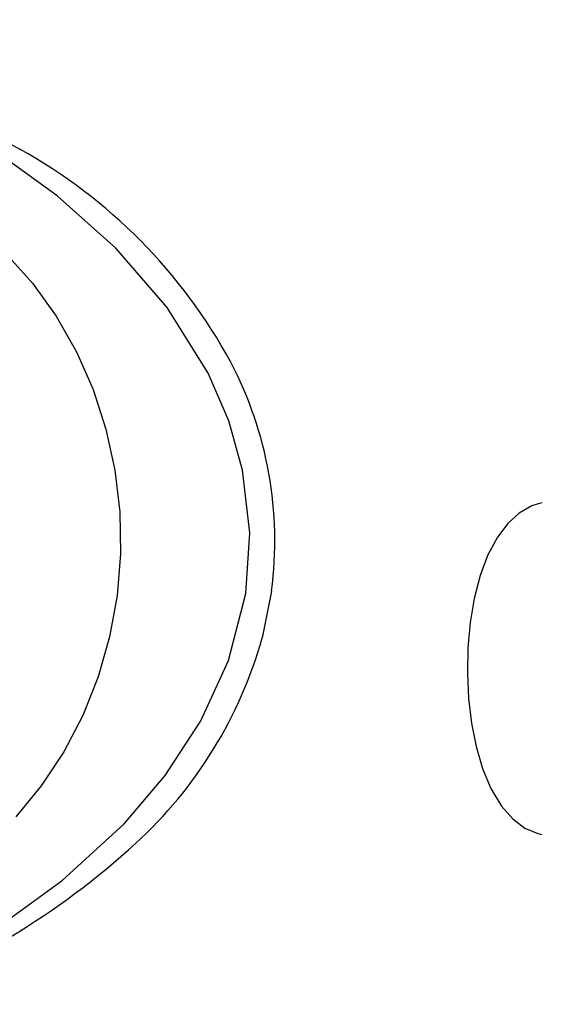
# Model space of a CAD drawing. Header units: millimetres. Extents: x 2845.84 to 2846.96, y 2905.71 to 2908.01.
# Tile 21 of 33: x 2846.6811 to 2846.7217, y 2906.4382 to 2906.5149. Entities that reach past the tile are written whole.
import ezdxf

# ---------------------------------------------------------------- set-up
doc = ezdxf.new("R2010")
doc.units = ezdxf.units.MM
doc.layers.add('SANINDUSA', color=3, linetype='Continuous')

msp = doc.modelspace()

# ---------------------------------------------------------------- linework, layer by layer
at = {"layer": 'SANINDUSA', "linetype": 'Continuous'}
msp.add_line((2846.700659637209, 2906.470380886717), (2846.699933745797, 2906.466741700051), dxfattribs=at)
at = {"layer": 'SANINDUSA', "linetype": 'Continuous', "flags": 128}
for points in [[(2846.65491708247, 2906.433809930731), (2846.661716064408, 2906.43583283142), (2846.668401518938, 2906.438393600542), (2846.673895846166, 2906.441013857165), (2846.679220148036, 2906.4441174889), (2846.684385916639, 2906.447845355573), (2846.689190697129, 2906.452257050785), (2846.692391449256, 2906.456021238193), (2846.695168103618, 2906.460276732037), (2846.697310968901, 2906.464973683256), (2846.69865428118, 2906.470200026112), (2846.698970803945, 2906.474920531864), (2846.698414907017, 2906.479801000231), (2846.697337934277, 2906.483638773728), (2846.695736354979, 2906.487348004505), (2846.692548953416, 2906.492458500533), (2846.688558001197, 2906.49707732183), (2846.683996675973, 2906.50114231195), (2846.679441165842, 2906.504410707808), (2846.674619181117, 2906.507269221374), (2846.669531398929, 2906.509776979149), (2846.66428482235, 2906.511924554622), (2846.654947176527, 2906.5148523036)], [(2846.669380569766, 2906.510445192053), (2846.675393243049, 2906.507850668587), (2846.681092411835, 2906.504778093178)], [(2846.679990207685, 2906.496663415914), (2846.682069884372, 2906.494332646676), (2846.683908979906, 2906.491767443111), (2846.685485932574, 2906.488997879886), (2846.686782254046, 2906.486056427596), (2846.687782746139, 2906.482977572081), (2846.688475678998, 2906.479797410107), (2846.688852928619, 2906.476553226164), (2846.688910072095, 2906.473283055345), (2846.68864643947, 2906.470025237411), (2846.688065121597, 2906.466817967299), (2846.687172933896, 2906.463698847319), (2846.685980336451, 2906.4607044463), (2846.684501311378, 2906.457869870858), (2846.682753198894, 2906.455228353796), (2846.680756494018, 2906.452810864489)], [(2846.721726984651, 2906.477241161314), (2846.721408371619, 2906.477170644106), (2846.720916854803, 2906.477001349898), (2846.719933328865, 2906.476447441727), (2846.719043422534, 2906.475644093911), (2846.718233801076, 2906.474570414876), (2846.717500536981, 2906.473189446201), (2846.716903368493, 2906.471594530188), (2846.71643825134, 2906.469808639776), (2846.716121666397, 2906.467938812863), (2846.715939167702, 2906.46597357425), (2846.715895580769, 2906.463996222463), (2846.715986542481, 2906.462022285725), (2846.716213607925, 2906.460100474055), (2846.716573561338, 2906.458276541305), (2846.717077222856, 2906.456561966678), (2846.717719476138, 2906.455024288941), (2846.718544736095, 2906.453648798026), (2846.719424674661, 2906.452646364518), (2846.72037819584, 2906.451937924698), (2846.721389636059, 2906.451507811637), (2846.72169792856, 2906.451441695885)]]:
    msp.add_lwpolyline(points, dxfattribs=at)
at = {"layer": 'SANINDUSA', "linetype": 'Continuous'}
for centre, radius, start, end in [((2846.660719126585, 2906.468235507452), 0.04183815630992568, 28.50845958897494, 60.85938392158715), ((2846.67102975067, 2906.474296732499), 0.02988752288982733, 352.4714955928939, 27.73176575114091), ((2846.667060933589, 2906.475934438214), 0.03413397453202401, 312.4264333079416, 344.3765832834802), ((2846.648100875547, 2906.496789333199), 0.06231920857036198, 289.9668451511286, 312.3580741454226)]:
    msp.add_arc(centre, radius, start, end, dxfattribs=at)

doc.saveas('drawing.dxf')
